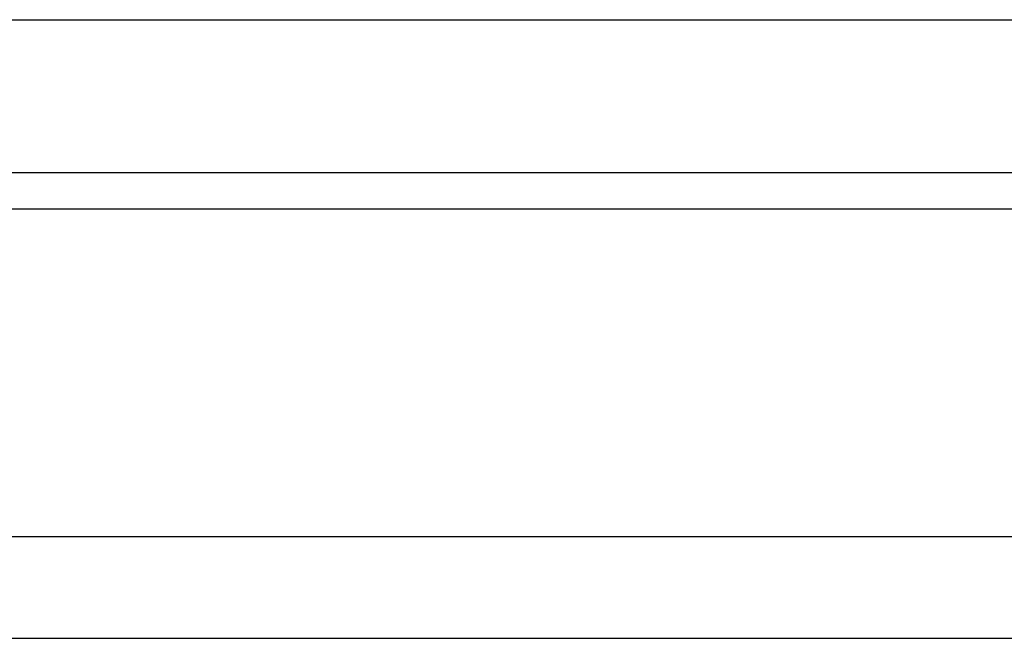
# Model space of a CAD drawing. Header units: millimetres. Extents: x 298 to 537, y -79 to -4.
# Tile 32 of 51: x 473.03 to 479.79, y -65.43 to -61.18. Entities that reach past the tile are written whole.
import ezdxf

# ---------------------------------------------------------------- set-up
doc = ezdxf.new("R2010")
doc.units = ezdxf.units.MM
doc.header["$LTSCALE"] = 0.1
doc.layers.add('OUT', color=3, linetype='CONTINUOUS')

msp = doc.modelspace()

# ---------------------------------------------------------------- linework, layer by layer
at = {"layer": 'OUT', "color": 0}
for p, q in [((453.2795, -61.176), (492.7795, -61.176)), ((453.2795, -62.226), (492.7795, -62.226)), ((406.4437, -62.4759), (537.0295, -62.4759)), ((406.2041, -64.726), (537.0295, -64.726)), ((387.0295, -65.426), (537.0295, -65.426))]:
    msp.add_line(p, q, dxfattribs=at)

doc.saveas('drawing.dxf')
